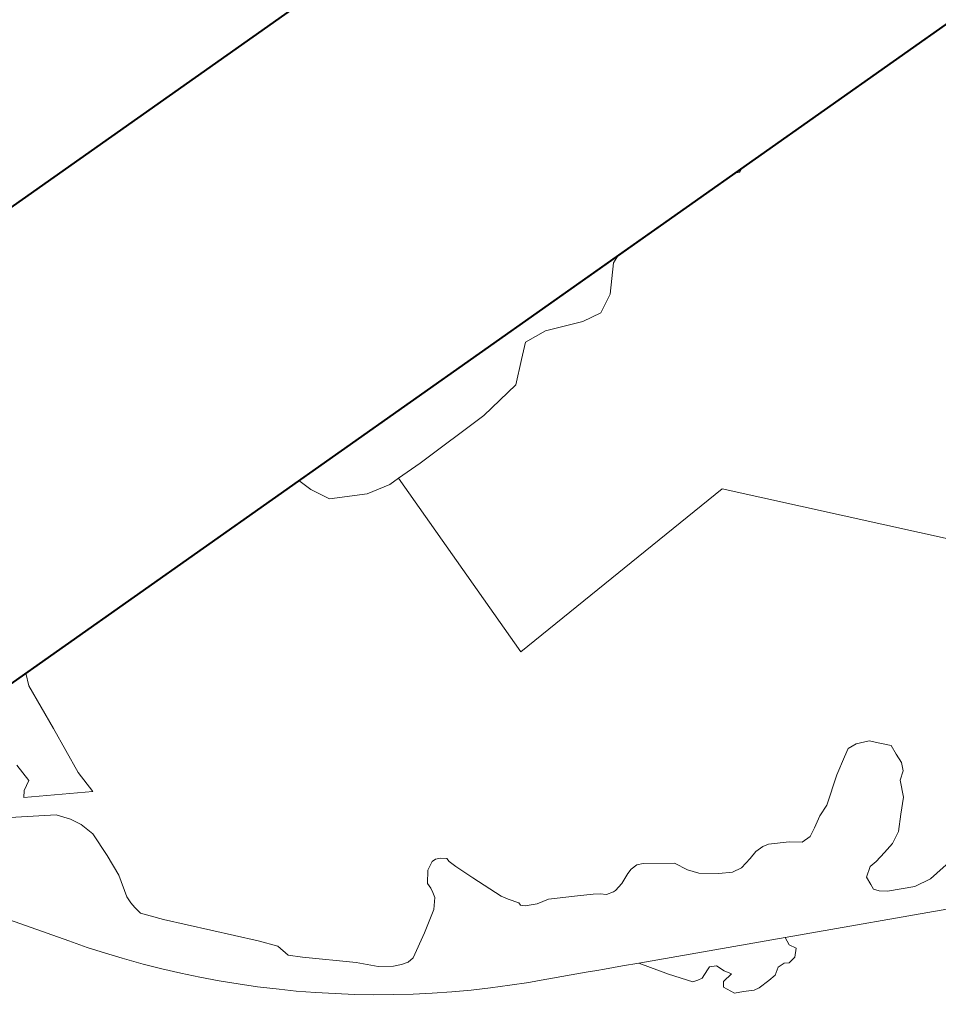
# Model space of a CAD drawing. Header units: metres. Extents: x 149090 to 149776, y 485756 to 486362.
# Tile 84 of 93: x 149579 to 149591, y 486334 to 486346. Entities that reach past the tile are written whole.
import ezdxf

# ---------------------------------------------------------------- set-up
doc = ezdxf.new("R2010")
doc.units = ezdxf.units.M
doc.header["$MEASUREMENT"] = 0
for name, color, linetype, lineweight in [('WVB-alg-onderhoek', 7, 'Continuous', 30), ('WVB-pen-brm-dik 018', 6, 'Continuous', 13), ('WVB-raster-60%', 253, 'Continuous', 30)]:
    doc.layers.add(name, color=color, linetype=linetype, lineweight=lineweight)

# ---------------------------------------------------------------- blocks, each defined once
blk = doc.blocks.new('INZET')
at = {"layer": 'WVB-pen-brm-dik 018'}
for p, q in [((-0.058829, 0), (-0.060455, 0)), ((-0.058829, 0), (-0.058955, -0.000314)), ((-0.058955, -0.000314), (-0.058829, 0)), ((-0.050244, 0), (-0.058829, 0)), ((-0.050129, -0.000366), (-0.050244, 0)), ((-0.040195, 0), (-0.050244, 0)), ((-0.050244, 0), (-0.050129, -0.000366)), ((-0.040195, 0), (-0.04042, -0.000086)), ((-0.04042, -0.000086), (-0.040195, 0)), ((-0.036548, 0), (-0.040195, 0)), ((-0.036431, -0.000055), (-0.036548, 0)), ((-0.036548, 0), (-0.036431, -0.000055)), ((-0.036321, 0), (-0.036548, 0)), ((-0.0201, 0), (-0.036321, 0)), ((-0.04042, -0.000086), (-0.040952, -0.000701)), ((-0.040952, -0.000701), (-0.04042, -0.000086)), ((-0.036321, 0), (-0.036431, -0.000055)), ((-0.036431, -0.000055), (-0.036321, 0)), ((-0.058955, -0.000314), (-0.059067, -0.001574)), ((-0.059067, -0.001574), (-0.058955, -0.000314)), ((-0.049877, -0.000841), (-0.050129, -0.000366)), ((-0.050129, -0.000366), (-0.049877, -0.000841)), ((-0.043442, -0.00045), (-0.043778, -0.000757)), ((-0.043778, -0.000757), (-0.043442, -0.00045)), ((-0.042854, -0.000506), (-0.043442, -0.00045)), ((-0.043442, -0.00045), (-0.042854, -0.000506)), ((-0.041931, -0.000869), (-0.042854, -0.000506)), ((-0.042854, -0.000506), (-0.041931, -0.000869)), ((-0.043778, -0.000757), (-0.044281, -0.001205)), ((-0.044281, -0.001205), (-0.043778, -0.000757)), ((-0.040952, -0.000701), (-0.041427, -0.000953)), ((-0.041427, -0.000953), (-0.040952, -0.000701)), ((-0.04901, -0.001289), (-0.049877, -0.000841)), ((-0.049877, -0.000841), (-0.04901, -0.001289)), ((-0.041427, -0.000953), (-0.041931, -0.000869)), ((-0.041931, -0.000869), (-0.041427, -0.000953)), ((-0.044281, -0.001205), (-0.0454, -0.001373)), ((-0.0454, -0.001373), (-0.044281, -0.001205)), ((-0.048394, -0.001429), (-0.04901, -0.001289)), ((-0.04901, -0.001289), (-0.048394, -0.001429)), ((-0.048118, -0.001429), (-0.048394, -0.001429)), ((-0.048394, -0.001429), (-0.048118, -0.001429)), ((-0.048118, -0.006883), (-0.048118, -0.001429)), ((-0.047443, -0.001429), (-0.048118, -0.001429)), ((-0.048118, -0.001429), (-0.048118, -0.006883)), ((-0.048118, -0.001429), (-0.047443, -0.001429)), ((-0.0454, -0.001373), (-0.047443, -0.001429)), ((-0.047443, -0.001429), (-0.0454, -0.001373)), ((-0.059067, -0.001574), (-0.059207, -0.002861)), ((-0.059207, -0.002861), (-0.059067, -0.001574)), ((-0.060354, -0.002301), (-0.060382, -0.001798)), ((-0.060382, -0.001798), (-0.060354, -0.002301)), ((-0.060718, -0.002581), (-0.060606, -0.002441)), ((-0.060606, -0.002441), (-0.060718, -0.002581)), ((-0.060606, -0.002441), (-0.060354, -0.002301)), ((-0.060354, -0.002301), (-0.060606, -0.002441)), ((-0.061427, -0.002713), (-0.060667, -0.003187)), ((-0.060667, -0.003187), (-0.061427, -0.002713)), ((-0.059179, -0.003477), (-0.060718, -0.002581)), ((-0.060718, -0.002581), (-0.059179, -0.003477)), ((-0.059207, -0.002861), (-0.059179, -0.003477)), ((-0.059179, -0.003477), (-0.059207, -0.002861)), ((-0.060667, -0.003187), (-0.060296, -0.003423)), ((-0.060296, -0.003423), (-0.060667, -0.003187)), ((-0.060296, -0.003423), (-0.060059, -0.003727)), ((-0.060059, -0.003727), (-0.060296, -0.003423)), ((-0.060059, -0.003727), (-0.059907, -0.003998)), ((-0.059907, -0.003998), (-0.060059, -0.003727)), ((-0.059907, -0.003998), (-0.059806, -0.004369)), ((-0.059806, -0.004369), (-0.059907, -0.003998)), ((-0.061896, -0.006258), (-0.063405, -0.004116)), ((-0.059806, -0.004369), (-0.059823, -0.005028)), ((-0.059823, -0.005028), (-0.059806, -0.004369)), ((-0.059823, -0.005028), (-0.059873, -0.00562)), ((-0.059873, -0.00562), (-0.059823, -0.005028)), ((-0.059873, -0.00562), (-0.060025, -0.006194)), ((-0.060025, -0.006194), (-0.059873, -0.00562)), ((-0.061604, -0.006664), (-0.061896, -0.006258)), ((-0.060025, -0.006194), (-0.060025, -0.00638)), ((-0.060025, -0.00638), (-0.060025, -0.006194)), ((-0.060025, -0.00638), (-0.060008, -0.006532)), ((-0.060008, -0.006532), (-0.060025, -0.00638)), ((-0.060008, -0.006532), (-0.059975, -0.006735)), ((-0.059975, -0.006735), (-0.060008, -0.006532)), ((-0.041481, -0.006441), (-0.048118, -0.006883)), ((-0.048118, -0.006883), (-0.041481, -0.006441)), ((-0.037056, -0.011308), (-0.041481, -0.006441)), ((-0.041481, -0.006441), (-0.037056, -0.011308)), ((-0.061303, -0.007063), (-0.061604, -0.006664)), ((-0.059975, -0.006735), (-0.059586, -0.007208)), ((-0.059586, -0.007208), (-0.059975, -0.006735)), ((-0.06103, -0.00741), (-0.061303, -0.007063)), ((-0.059586, -0.007208), (-0.05792, -0.009059)), ((-0.05792, -0.009059), (-0.059586, -0.007208)), ((-0.060677, -0.007843), (-0.06103, -0.00741)), ((-0.060351, -0.008222), (-0.060677, -0.007843)), ((-0.060018, -0.008595), (-0.060351, -0.008222)), ((-0.059677, -0.00896), (-0.060018, -0.008595)), ((-0.059328, -0.009319), (-0.059677, -0.00896)), ((-0.05792, -0.009059), (-0.057582, -0.009465)), ((-0.057582, -0.009465), (-0.05792, -0.009059)), ((-0.058972, -0.009669), (-0.059328, -0.009319)), ((-0.057582, -0.009465), (-0.057497, -0.009803)), ((-0.057497, -0.009803), (-0.057582, -0.009465)), ((-0.058608, -0.010013), (-0.058972, -0.009669)), ((-0.057497, -0.009803), (-0.057227, -0.010056)), ((-0.057227, -0.010056), (-0.057497, -0.009803)), ((-0.058193, -0.010387), (-0.058608, -0.010013)), ((-0.057227, -0.010056), (-0.05618, -0.010969)), ((-0.05618, -0.010969), (-0.057227, -0.010056)), ((-0.053511, -0.010361), (-0.053308, -0.01009)), ((-0.053308, -0.01009), (-0.053511, -0.010361)), ((-0.053308, -0.01009), (-0.053089, -0.009972)), ((-0.053089, -0.009972), (-0.053308, -0.01009)), ((-0.053089, -0.009972), (-0.052987, -0.009972)), ((-0.052987, -0.009972), (-0.053089, -0.009972)), ((-0.052987, -0.009972), (-0.052869, -0.010023)), ((-0.052869, -0.010023), (-0.052987, -0.009972)), ((-0.052869, -0.010023), (-0.052734, -0.010124)), ((-0.052734, -0.010124), (-0.052869, -0.010023)), ((-0.053511, -0.010513), (-0.053511, -0.010361)), ((-0.053511, -0.010361), (-0.053511, -0.010513)), ((-0.052734, -0.010124), (-0.052734, -0.010225)), ((-0.052734, -0.010225), (-0.052734, -0.010124)), ((-0.052734, -0.010225), (-0.052666, -0.010428)), ((-0.052666, -0.010428), (-0.052734, -0.010225)), ((-0.05786, -0.010676), (-0.058193, -0.010387)), ((-0.053528, -0.010631), (-0.053511, -0.010513)), ((-0.053511, -0.010513), (-0.053528, -0.010631)), ((-0.052666, -0.010428), (-0.05248, -0.010918)), ((-0.05248, -0.010918), (-0.052666, -0.010428)), ((-0.057475, -0.010995), (-0.05786, -0.010676)), ((-0.053764, -0.011003), (-0.053562, -0.010766)), ((-0.053562, -0.010766), (-0.053764, -0.011003)), ((-0.053562, -0.010766), (-0.053528, -0.010631)), ((-0.053528, -0.010631), (-0.053562, -0.010766)), ((-0.057084, -0.011306), (-0.057475, -0.010995)), ((-0.05618, -0.010969), (-0.055774, -0.011374)), ((-0.055774, -0.011374), (-0.05618, -0.010969)), ((-0.054305, -0.011357), (-0.053764, -0.011003)), ((-0.053764, -0.011003), (-0.054305, -0.011357)), ((-0.05248, -0.010918), (-0.052149, -0.011721)), ((-0.052149, -0.011721), (-0.05248, -0.010918)), ((-0.056686, -0.011609), (-0.057084, -0.011306)), ((-0.055774, -0.011374), (-0.055453, -0.011594)), ((-0.055453, -0.011594), (-0.055774, -0.011374)), ((-0.054913, -0.011712), (-0.054305, -0.011357)), ((-0.054305, -0.011357), (-0.054913, -0.011712)), ((-0.056282, -0.011904), (-0.056686, -0.011609)), ((-0.055453, -0.011594), (-0.055251, -0.011678)), ((-0.055251, -0.011678), (-0.055453, -0.011594)), ((-0.055251, -0.011678), (-0.055082, -0.011729)), ((-0.055082, -0.011729), (-0.055251, -0.011678)), ((-0.055082, -0.011729), (-0.054913, -0.011712)), ((-0.054913, -0.011712), (-0.055082, -0.011729)), ((-0.052149, -0.011721), (-0.052048, -0.01189)), ((-0.052048, -0.01189), (-0.052149, -0.011721)), ((-0.055872, -0.01219), (-0.056282, -0.011904)), ((-0.052048, -0.01189), (-0.051879, -0.012126)), ((-0.051879, -0.012126), (-0.052048, -0.01189)), ((-0.051879, -0.012126), (-0.051879, -0.012194)), ((-0.051879, -0.012194), (-0.051879, -0.012126)), ((-0.05545, -0.012471), (-0.055872, -0.01219)), ((-0.051879, -0.012194), (-0.051794, -0.012279)), ((-0.051794, -0.012279), (-0.051879, -0.012194)), ((-0.051794, -0.012279), (-0.051507, -0.012414)), ((-0.051507, -0.012414), (-0.051794, -0.012279)), ((-0.055034, -0.012735), (-0.05545, -0.012471)), ((-0.051507, -0.012414), (-0.051203, -0.012481)), ((-0.051203, -0.012481), (-0.051507, -0.012414)), ((-0.051203, -0.012481), (-0.050612, -0.012802)), ((-0.050612, -0.012802), (-0.051203, -0.012481)), ((-0.054606, -0.012995), (-0.055034, -0.012735)), ((-0.050612, -0.012802), (-0.05019, -0.013039)), ((-0.05019, -0.013039), (-0.050612, -0.012802)), ((-0.054173, -0.013245), (-0.054606, -0.012995)), ((-0.05019, -0.013039), (-0.050038, -0.01314)), ((-0.050038, -0.01314), (-0.05019, -0.013039)), ((-0.050038, -0.01314), (-0.049919, -0.013242)), ((-0.049919, -0.013242), (-0.050038, -0.01314)), ((-0.049429, -0.013242), (-0.049159, -0.013123)), ((-0.049159, -0.013123), (-0.049429, -0.013242)), ((-0.049159, -0.013123), (-0.049024, -0.013073)), ((-0.049024, -0.013073), (-0.049159, -0.013123)), ((-0.049024, -0.013073), (-0.048838, -0.013073)), ((-0.048838, -0.013073), (-0.049024, -0.013073)), ((-0.048838, -0.013073), (-0.048686, -0.01314)), ((-0.048686, -0.01314), (-0.048838, -0.013073)), ((-0.048686, -0.01314), (-0.048027, -0.013597)), ((-0.048027, -0.013597), (-0.048686, -0.01314)), ((-0.053735, -0.013486), (-0.054173, -0.013245)), ((-0.049919, -0.013242), (-0.049733, -0.013292)), ((-0.049733, -0.013292), (-0.049919, -0.013242)), ((-0.049733, -0.013292), (-0.049666, -0.013292)), ((-0.049666, -0.013292), (-0.049733, -0.013292)), ((-0.049666, -0.013292), (-0.049429, -0.013242)), ((-0.049429, -0.013242), (-0.049666, -0.013292)), ((-0.053292, -0.013718), (-0.053735, -0.013486)), ((-0.048027, -0.013597), (-0.047851, -0.013928)), ((-0.047851, -0.013928), (-0.048027, -0.013597)), ((-0.052845, -0.01394), (-0.053292, -0.013718)), ((-0.043307, -0.014147), (-0.042885, -0.013877)), ((-0.042885, -0.013877), (-0.043307, -0.014147)), ((-0.042885, -0.013877), (-0.042682, -0.013759)), ((-0.042682, -0.013759), (-0.042885, -0.013877)), ((-0.042682, -0.013759), (-0.042446, -0.013775)), ((-0.042446, -0.013775), (-0.042682, -0.013759)), ((-0.042446, -0.013775), (-0.042125, -0.013911)), ((-0.042125, -0.013911), (-0.042446, -0.013775)), ((-0.052642, -0.014037), (-0.052845, -0.01394)), ((-0.051494, -0.014578), (-0.052642, -0.014037)), ((-0.047851, -0.013928), (-0.047666, -0.014164)), ((-0.047666, -0.014164), (-0.047851, -0.013928)), ((-0.043966, -0.014637), (-0.043307, -0.014147)), ((-0.043307, -0.014147), (-0.043966, -0.014637)), ((-0.042125, -0.013911), (-0.041939, -0.014113)), ((-0.041939, -0.014113), (-0.042125, -0.013911)), ((-0.041939, -0.014113), (-0.041736, -0.014333)), ((-0.041736, -0.014333), (-0.041939, -0.014113)), ((-0.047666, -0.014164), (-0.047243, -0.014468)), ((-0.047243, -0.014468), (-0.047666, -0.014164)), ((-0.041736, -0.014333), (-0.041753, -0.014587)), ((-0.041753, -0.014587), (-0.041736, -0.014333)), ((-0.051246, -0.014696), (-0.051494, -0.014578)), ((-0.047243, -0.014468), (-0.046939, -0.014637)), ((-0.046939, -0.014637), (-0.047243, -0.014468)), ((-0.046939, -0.014637), (-0.046686, -0.014688)), ((-0.046686, -0.014688), (-0.046939, -0.014637)), ((-0.046686, -0.014688), (-0.046365, -0.01462)), ((-0.046365, -0.01462), (-0.046686, -0.014688)), ((-0.046365, -0.01462), (-0.046145, -0.014553)), ((-0.046145, -0.014553), (-0.046365, -0.01462)), ((-0.046145, -0.014553), (-0.045926, -0.014553)), ((-0.045926, -0.014553), (-0.046145, -0.014553)), ((-0.045926, -0.014553), (-0.045774, -0.014587)), ((-0.045774, -0.014587), (-0.045926, -0.014553)), ((-0.045774, -0.014587), (-0.045301, -0.01484)), ((-0.045301, -0.01484), (-0.045774, -0.014587)), ((-0.04427, -0.014755), (-0.043966, -0.014637)), ((-0.043966, -0.014637), (-0.04427, -0.014755)), ((-0.041753, -0.014587), (-0.04177, -0.01484)), ((-0.04177, -0.01484), (-0.041753, -0.014587)), ((-0.051063, -0.014782), (-0.051246, -0.014696)), ((-0.050637, -0.014983), (-0.051063, -0.014782)), ((-0.045301, -0.01484), (-0.04503, -0.015043)), ((-0.04503, -0.015043), (-0.045301, -0.01484)), ((-0.044557, -0.014924), (-0.04427, -0.014755)), ((-0.04427, -0.014755), (-0.044557, -0.014924)), ((-0.04177, -0.01484), (-0.041855, -0.015043)), ((-0.041855, -0.015043), (-0.04177, -0.01484)), ((-0.050256, -0.015163), (-0.050637, -0.014983)), ((-0.049793, -0.015837), (-0.050256, -0.015163)), ((-0.046798, -0.016794), (-0.050256, -0.015163)), ((-0.050256, -0.015163), (-0.049793, -0.015837)), ((-0.04503, -0.015043), (-0.044777, -0.015043)), ((-0.044777, -0.015043), (-0.04503, -0.015043)), ((-0.044777, -0.015043), (-0.044557, -0.014924)), ((-0.044557, -0.014924), (-0.044777, -0.015043)), ((-0.041855, -0.015043), (-0.042057, -0.015195)), ((-0.042057, -0.015195), (-0.041855, -0.015043)), ((-0.042057, -0.015195), (-0.042243, -0.0156)), ((-0.042243, -0.0156), (-0.042057, -0.015195)), ((-0.042243, -0.0156), (-0.042547, -0.015921)), ((-0.042547, -0.015921), (-0.042243, -0.0156)), ((-0.049395, -0.016353), (-0.049793, -0.015837)), ((-0.049793, -0.015837), (-0.049395, -0.016353)), ((-0.042547, -0.015921), (-0.042851, -0.016242)), ((-0.042851, -0.016242), (-0.042547, -0.015921)), ((-0.049266, -0.016396), (-0.049395, -0.016353)), ((-0.049395, -0.016353), (-0.049266, -0.016396)), ((-0.049148, -0.016417), (-0.049266, -0.016396)), ((-0.049266, -0.016396), (-0.049148, -0.016417)), ((-0.048911, -0.016321), (-0.049148, -0.016417)), ((-0.049148, -0.016417), (-0.048911, -0.016321)), ((-0.048825, -0.016288), (-0.048911, -0.016321)), ((-0.048911, -0.016321), (-0.048825, -0.016288)), ((-0.048664, -0.016374), (-0.048825, -0.016288)), ((-0.048825, -0.016288), (-0.048664, -0.016374)), ((-0.048578, -0.01659), (-0.048664, -0.016374)), ((-0.048664, -0.016374), (-0.048578, -0.01659)), ((-0.043155, -0.016411), (-0.043459, -0.016479)), ((-0.043459, -0.016479), (-0.043155, -0.016411)), ((-0.042851, -0.016242), (-0.043155, -0.016411)), ((-0.043155, -0.016411), (-0.042851, -0.016242)), ((-0.048471, -0.016762), (-0.048578, -0.01659)), ((-0.048578, -0.01659), (-0.048471, -0.016762)), ((-0.043966, -0.016563), (-0.044203, -0.016732)), ((-0.044203, -0.016732), (-0.043966, -0.016563)), ((-0.043763, -0.016547), (-0.043966, -0.016563)), ((-0.043966, -0.016563), (-0.043763, -0.016547)), ((-0.043459, -0.016479), (-0.043763, -0.016547)), ((-0.043763, -0.016547), (-0.043459, -0.016479)), ((-0.048836, -0.016923), (-0.04875, -0.016805)), ((-0.04875, -0.016805), (-0.048836, -0.016923)), ((-0.048686, -0.017213), (-0.048836, -0.016923)), ((-0.048836, -0.016923), (-0.048686, -0.017213)), ((-0.04875, -0.016805), (-0.048471, -0.016762)), ((-0.048471, -0.016762), (-0.04875, -0.016805)), ((-0.046798, -0.016794), (-0.046825, -0.017009)), ((-0.046825, -0.017009), (-0.046798, -0.016794)), ((-0.039355, -0.020307), (-0.046798, -0.016794)), ((-0.044203, -0.016732), (-0.04422, -0.016952)), ((-0.04422, -0.016952), (-0.044203, -0.016732)), ((-0.046728, -0.017181), (-0.04689, -0.017343)), ((-0.04689, -0.017343), (-0.046728, -0.017181)), ((-0.046825, -0.017009), (-0.046728, -0.017181)), ((-0.046728, -0.017181), (-0.046825, -0.017009)), ((-0.04422, -0.016952), (-0.044236, -0.017087)), ((-0.044236, -0.017087), (-0.04422, -0.016952)), ((-0.044236, -0.017087), (-0.044135, -0.017206)), ((-0.044135, -0.017206), (-0.044236, -0.017087)), ((-0.048481, -0.01731), (-0.048686, -0.017213)), ((-0.048686, -0.017213), (-0.048481, -0.01731)), ((-0.048234, -0.017439), (-0.048481, -0.01731)), ((-0.048481, -0.01731), (-0.048234, -0.017439)), ((-0.048094, -0.017461), (-0.048234, -0.017439)), ((-0.048234, -0.017439), (-0.048094, -0.017461)), ((-0.047567, -0.017439), (-0.047782, -0.01745)), ((-0.047782, -0.01745), (-0.047567, -0.017439)), ((-0.047384, -0.01731), (-0.047567, -0.017439)), ((-0.047567, -0.017439), (-0.047384, -0.01731)), ((-0.047202, -0.017321), (-0.047384, -0.01731)), ((-0.047384, -0.01731), (-0.047202, -0.017321)), ((-0.047094, -0.017386), (-0.047202, -0.017321)), ((-0.047202, -0.017321), (-0.047094, -0.017386)), ((-0.04689, -0.017343), (-0.047094, -0.017386)), ((-0.047094, -0.017386), (-0.04689, -0.017343)), ((-0.044135, -0.017206), (-0.043966, -0.017341)), ((-0.043966, -0.017341), (-0.044135, -0.017206)), ((-0.043966, -0.017341), (-0.043324, -0.017645)), ((-0.043324, -0.017645), (-0.043966, -0.017341)), ((-0.047782, -0.01745), (-0.048094, -0.017461)), ((-0.048094, -0.017461), (-0.047782, -0.01745)), ((-0.043324, -0.017645), (-0.042885, -0.017712)), ((-0.042885, -0.017712), (-0.043324, -0.017645)), ((-0.042885, -0.017712), (-0.042125, -0.017628)), ((-0.042125, -0.017628), (-0.042885, -0.017712))]:
    blk.add_line(p, q, dxfattribs=at)

msp = doc.modelspace()

# ---------------------------------------------------------------- linework, layer by layer
at = {"layer": 'WVB-alg-onderhoek', "lineweight": 40}
msp.add_line((149604.464, 486361.931), (149089.601, 485998.866), dxfattribs=at)
at = {"layer": 'WVB-alg-onderhoek', "lineweight": 40, "flags": 128}
msp.add_lwpolyline([(149266.051, 485765.994), (149768.655, 486120.415), (149603.259, 486354.964), (149100.655, 486000.543)], close=True, dxfattribs=at)

# ---------------------------------------------------------------- block references
at = {"layer": 'WVB-raster-60%', "xscale": 500.0000000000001, "yscale": 500.0000000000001, "zscale": 500.0000000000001, "rotation": 35.19028839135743}
msp.add_blockref('INZET', (149603.259, 486354.964), dxfattribs=at)

doc.saveas('drawing.dxf')
